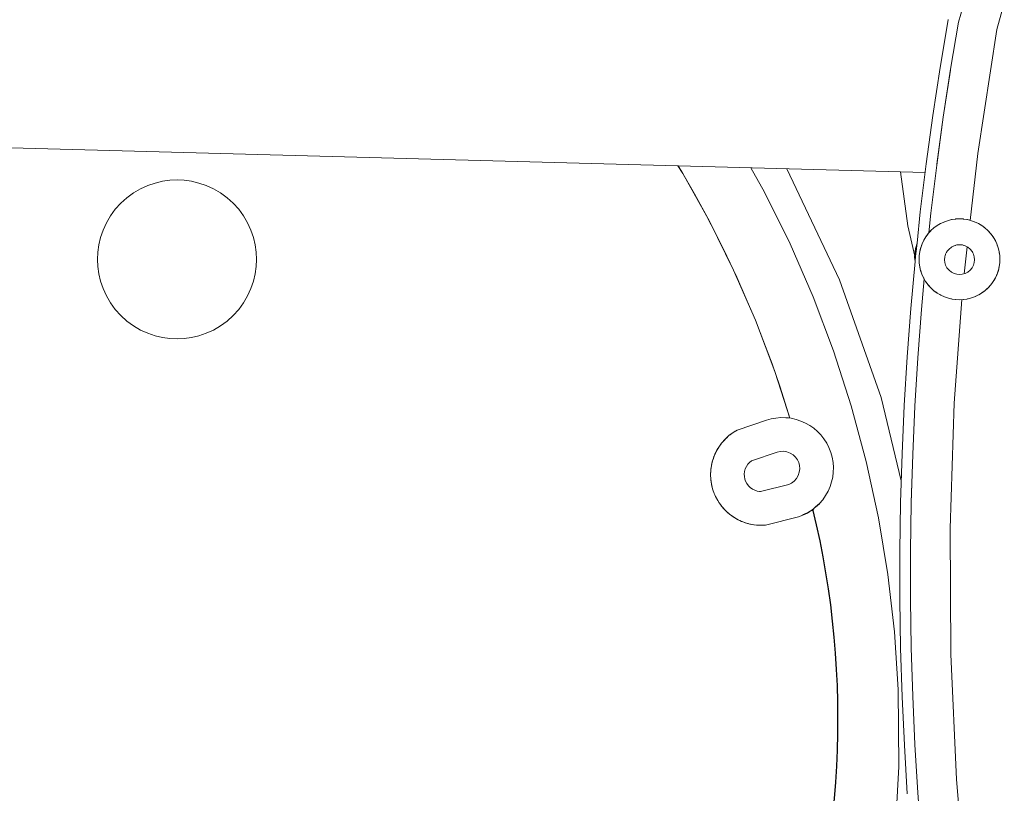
# Model space of a CAD drawing. Header units: millimetres. Extents: x -264 to 244, y -177 to 250.
# Tile 7 of 11: x -62 to 55, y 63 to 155. Entities that reach past the tile are written whole.
import ezdxf

# ---------------------------------------------------------------- set-up
doc = ezdxf.new("R2010")
doc.units = ezdxf.units.MM
doc.header["$MEASUREMENT"] = 0
doc.layers.add('material 1', color=7, linetype='Continuous')

msp = doc.modelspace()

# ---------------------------------------------------------------- linework, layer by layer
at = {"layer": 'material 1', "color": 7, "linetype": 'Continuous', "lineweight": 0}
for p, q in [((52.3, 162.78), (49.89, 154.58)), ((55.81, 158.68), (54.47, 153.7)), ((48.66, 154.86), (47.71, 149.18)), ((48.66, 154.87), (48.66, 154.86)), ((49.89, 154.58), (48.96, 148.98)), ((54.47, 153.7), (52.2, 138.98)), ((47.71, 149.18), (46.84, 143.48)), ((48.96, 148.98), (48.09, 143.3)), ((48.09, 143.3), (48.94, 148.89)), ((46.84, 143.48), (46.06, 137.77)), ((48.09, 143.3), (47.32, 137.61)), ((47.33, 137.7), (48.09, 143.3)), ((-123.2, 141.3), (45.94, 136.74)), ((52.2, 138.98), (51.29, 131.05)), ((17.18, 136.6), (16.59, 137.53)), ((16.61, 137.53), (17.18, 136.6)), ((26.88, 134.38), (25.25, 137.3)), ((29.53, 137.18), (35.79, 123.98)), ((43.03, 136.82), (43.89, 130.41)), ((46.06, 137.77), (45.37, 132.05)), ((47.32, 137.61), (46.63, 131.9)), ((-45.46, 135.48), (-44.58, 135.69)), ((-44.58, 135.69), (-43.71, 135.81)), ((-43.71, 135.81), (-42.86, 135.85)), ((-42.86, 135.85), (-42.01, 135.81)), ((-42.01, 135.81), (-41.14, 135.69)), ((-41.14, 135.69), (-40.26, 135.48)), ((20.33, 130.94), (17.18, 136.6)), ((17.18, 136.6), (18.56, 134.19)), ((-48.03, 134.31), (-47.2, 134.79)), ((-47.2, 134.79), (-46.34, 135.19)), ((-46.34, 135.19), (-45.46, 135.48)), ((-40.26, 135.48), (-39.39, 135.19)), ((-39.39, 135.19), (-38.53, 134.79)), ((-38.53, 134.79), (-37.7, 134.31)), ((-49.53, 133.08), (-48.81, 133.74)), ((-48.81, 133.74), (-48.03, 134.31)), ((-37.7, 134.31), (-36.91, 133.74)), ((-36.91, 133.74), (-36.19, 133.08)), ((18.56, 134.19), (19.9, 131.75)), ((29.91, 128.25), (26.88, 134.38)), ((-50.76, 131.58), (-50.19, 132.36)), ((-50.19, 132.36), (-49.53, 133.08)), ((-36.19, 133.08), (-35.54, 132.36)), ((-35.54, 132.36), (-34.96, 131.58)), ((-51.24, 130.75), (-50.76, 131.58)), ((-34.96, 131.58), (-34.48, 130.75)), ((19.9, 131.75), (21.18, 129.29)), ((23.2, 125.13), (20.33, 130.94)), ((45.37, 132.05), (44.98, 128.33)), ((46.63, 131.9), (46.38, 129.55)), ((48.17, 130.85), (48.61, 131.01)), ((48.25, 130.89), (48.61, 131.01)), ((48.61, 131.01), (49.07, 131.13)), ((48.7, 131.04), (48.61, 131.01)), ((48.7, 131.04), (49.07, 131.13)), ((48.7, 131.04), (48.7, 131.04)), ((48.7, 131.04), (48.7, 131.04)), ((49.07, 131.13), (49.54, 131.2)), ((49.15, 131.14), (49.07, 131.13)), ((49.15, 131.14), (49.54, 131.2)), ((49.15, 131.14), (49.15, 131.14)), ((49.15, 131.14), (49.15, 131.14)), ((49.54, 131.2), (50.02, 131.22)), ((49.59, 131.21), (49.54, 131.2)), ((50.02, 131.22), (49.59, 131.21)), ((49.59, 131.21), (49.59, 131.21)), ((50.45, 131.21), (50.02, 131.22)), ((50.02, 131.22), (50.5, 131.2)), ((50.45, 131.21), (50.5, 131.2)), ((50.45, 131.21), (50.45, 131.21)), ((50.89, 131.14), (50.5, 131.2)), ((50.5, 131.2), (50.98, 131.13)), ((50.89, 131.14), (50.98, 131.13)), ((50.89, 131.14), (50.89, 131.14)), ((50.89, 131.14), (50.89, 131.14)), ((51.34, 131.04), (50.98, 131.13)), ((50.98, 131.13), (51.44, 131.01)), ((51.34, 131.04), (51.44, 131.01)), ((51.78, 130.89), (51.44, 131.01)), ((51.44, 131.01), (51.87, 130.85)), ((-51.93, 129.01), (-51.64, 129.89)), ((-51.64, 129.89), (-51.24, 130.75)), ((-34.48, 130.75), (-34.09, 129.89)), ((-34.09, 129.89), (-33.79, 129.01)), ((43.89, 130.41), (44.71, 126.78)), ((46.32, 129.48), (46.64, 129.83)), ((46.63, 129.82), (46.32, 129.48)), ((46.63, 129.82), (46.64, 129.83)), ((46.63, 129.82), (46.63, 129.82)), ((46.63, 129.82), (46.63, 129.82)), ((46.64, 129.83), (46.99, 130.15)), ((46.99, 130.15), (47.36, 130.42)), ((46.99, 130.15), (47.36, 130.42)), ((47, 130.15), (46.99, 130.15)), ((46.99, 130.15), (46.99, 130.15)), ((46.99, 130.15), (46.99, 130.15)), ((47.36, 130.42), (47.75, 130.66)), ((47.39, 130.44), (47.36, 130.42)), ((47.39, 130.44), (47.75, 130.66)), ((47.39, 130.44), (47.39, 130.44)), ((47.39, 130.44), (47.39, 130.44)), ((47.75, 130.66), (48.17, 130.85)), ((47.82, 130.69), (47.75, 130.66)), ((47.82, 130.69), (48.17, 130.85)), ((47.82, 130.69), (47.82, 130.69)), ((47.82, 130.69), (47.82, 130.69)), ((48.25, 130.89), (48.17, 130.85)), ((48.25, 130.89), (48.25, 130.89)), ((48.25, 130.89), (48.25, 130.89)), ((51.79, 130.89), (51.87, 130.85)), ((52.2, 130.7), (51.87, 130.85)), ((51.87, 130.85), (52.29, 130.66)), ((52.23, 130.69), (52.29, 130.66)), ((52.61, 130.46), (52.29, 130.66)), ((52.29, 130.66), (52.68, 130.42)), ((52.65, 130.44), (52.68, 130.42)), ((53, 130.18), (52.68, 130.42)), ((52.68, 130.42), (53.05, 130.15)), ((53.05, 130.15), (53.05, 130.15)), ((53.05, 130.15), (53.4, 129.83)), ((53.41, 129.82), (53.4, 129.83)), ((53.4, 129.83), (53.72, 129.48)), ((53.46, 129.77), (53.72, 129.48)), ((-52.14, 128.13), (-51.93, 129.01)), ((-33.79, 129.01), (-33.58, 128.13)), ((21.18, 129.29), (22.41, 126.8)), ((45.58, 128.25), (45.79, 128.68)), ((45.76, 128.63), (45.58, 128.25)), ((45.76, 128.63), (45.79, 128.68)), ((45.76, 128.63), (45.76, 128.63)), ((45.76, 128.63), (45.76, 128.63)), ((45.79, 128.68), (46.03, 129.1)), ((46, 129.05), (45.79, 128.68)), ((46, 129.05), (46.03, 129.1)), ((46, 129.05), (46, 129.05)), ((46, 129.05), (46, 129.05)), ((46.03, 129.1), (46.32, 129.48)), ((46.29, 129.45), (46.03, 129.1)), ((46.29, 129.45), (46.32, 129.48)), ((46.29, 129.45), (46.29, 129.45)), ((46.29, 129.45), (46.29, 129.45)), ((53.74, 129.46), (53.72, 129.48)), ((53.72, 129.48), (54.01, 129.1)), ((53.79, 129.39), (54.01, 129.1)), ((54.03, 129.06), (54.01, 129.1)), ((54.01, 129.1), (54.26, 128.68)), ((54.08, 128.98), (54.26, 128.68)), ((54.28, 128.64), (54.26, 128.68)), ((54.26, 128.68), (54.46, 128.25)), ((-52.26, 127.26), (-52.14, 128.13)), ((-33.58, 128.13), (-33.46, 127.26)), ((32.65, 121.96), (29.91, 128.25)), ((44.7, 126.66), (44.8, 127.72)), ((44.8, 127.72), (44.98, 128.33)), ((45.31, 127.34), (45.42, 127.8)), ((45.41, 127.75), (45.31, 127.34)), ((45.41, 127.75), (45.42, 127.8)), ((45.41, 127.75), (45.41, 127.75)), ((45.41, 127.75), (45.41, 127.74)), ((45.42, 127.8), (45.58, 128.25)), ((45.56, 128.19), (45.42, 127.8)), ((45.56, 128.19), (45.58, 128.25)), ((45.56, 128.19), (45.56, 128.19)), ((45.56, 128.19), (45.56, 128.19)), ((48.78, 127.64), (48.54, 127.36)), ((48.71, 127.56), (48.78, 127.64)), ((49.06, 127.87), (48.78, 127.64)), ((48.78, 127.64), (48.78, 127.64)), ((49.38, 128.04), (49.06, 127.87)), ((49.06, 127.87), (49.13, 127.91)), ((49.06, 127.87), (49.06, 127.87)), ((49.36, 128.03), (49.54, 128.08)), ((49.71, 128.13), (49.38, 128.04)), ((49.38, 128.04), (49.38, 128.04)), ((50.03, 128.16), (49.69, 128.13)), ((50.03, 128.16), (49.71, 128.13)), ((50.03, 128.16), (50.37, 128.13)), ((50.36, 128.13), (50.03, 128.16)), ((50.69, 128.04), (50.36, 128.13)), ((50.53, 128.08), (50.7, 128.03)), ((50.93, 127.91), (50.57, 124.7)), ((51.01, 127.87), (50.69, 128.04)), ((50.69, 128.04), (50.69, 128.04)), ((50.93, 127.91), (51.01, 127.87)), ((51.29, 127.64), (51.01, 127.87)), ((51.01, 127.87), (51.01, 127.87)), ((51.29, 127.64), (51.29, 127.64)), ((51.52, 127.36), (51.29, 127.64)), ((51.29, 127.64), (51.35, 127.56)), ((54.32, 128.55), (54.46, 128.25)), ((54.48, 128.2), (54.46, 128.25)), ((54.46, 128.25), (54.62, 127.8)), ((54.51, 128.1), (54.62, 127.8)), ((54.63, 127.76), (54.62, 127.8)), ((54.62, 127.8), (54.73, 127.34)), ((54.66, 127.65), (54.73, 127.34)), ((-52.3, 126.41), (-52.26, 127.26)), ((-52.26, 125.56), (-52.3, 126.41)), ((-33.46, 127.26), (-33.42, 126.41)), ((-33.42, 126.41), (-33.46, 125.56)), ((22.41, 126.8), (23.59, 124.29)), ((44.75, 126.16), (44.7, 126.66)), ((45.22, 126.42), (45.24, 126.88)), ((45.22, 126.42), (45.24, 126.86)), ((45.24, 125.99), (45.22, 126.42)), ((45.24, 126.88), (45.31, 127.34)), ((45.3, 127.3), (45.24, 126.88)), ((45.24, 126.86), (45.24, 126.88)), ((45.24, 126.86), (45.24, 126.86)), ((45.3, 127.3), (45.31, 127.34)), ((45.3, 127.3), (45.3, 127.3)), ((45.3, 127.3), (45.3, 127.3)), ((48.25, 126.38), (48.29, 126.72)), ((48.28, 126.71), (48.25, 126.38)), ((48.25, 126.38), (48.28, 126.06)), ((48.38, 127.04), (48.28, 126.71)), ((48.32, 126.85), (48.38, 127.05)), ((48.54, 127.36), (48.38, 127.04)), ((48.38, 127.04), (48.38, 127.04)), ((48.47, 127.21), (48.55, 127.37)), ((48.54, 127.36), (48.54, 127.36)), ((51.51, 127.37), (51.59, 127.22)), ((51.52, 127.36), (51.52, 127.36)), ((51.69, 127.04), (51.52, 127.36)), ((51.68, 127.05), (51.74, 126.86)), ((51.69, 127.04), (51.69, 127.04)), ((51.78, 126.71), (51.69, 127.04)), ((51.81, 126.38), (51.78, 126.71)), ((51.81, 126.38), (51.78, 126.7)), ((51.78, 126.06), (51.81, 126.38)), ((54.74, 127.31), (54.73, 127.34)), ((54.73, 127.34), (54.8, 126.88)), ((54.75, 127.19), (54.8, 126.88)), ((54.8, 126.86), (54.8, 126.88)), ((54.8, 126.88), (54.82, 126.42)), ((54.82, 126.42), (54.8, 125.99)), ((54.81, 126.74), (54.82, 126.42)), ((-52.14, 124.69), (-52.26, 125.56)), ((-33.46, 125.56), (-33.58, 124.69)), ((25.79, 119.18), (23.2, 125.13)), ((44.75, 126.16), (44.24, 120.57)), ((45.24, 125.97), (45.24, 125.99)), ((45.3, 125.55), (45.24, 125.99)), ((45.24, 125.97), (45.24, 125.97)), ((45.24, 125.97), (45.3, 125.55)), ((45.24, 125.97), (45.24, 125.97)), ((45.31, 125.51), (45.3, 125.55)), ((45.41, 125.1), (45.3, 125.55)), ((45.31, 125.51), (45.31, 125.51)), ((45.31, 125.51), (45.41, 125.1)), ((45.31, 125.51), (45.31, 125.51)), ((45.42, 125.05), (45.41, 125.1)), ((45.56, 124.66), (45.41, 125.1)), ((48.28, 126.06), (48.38, 125.73)), ((48.38, 125.73), (48.54, 125.41)), ((48.54, 125.41), (48.78, 125.13)), ((48.78, 125.13), (49.06, 124.9)), ((51.01, 124.9), (51.29, 125.13)), ((51.29, 125.13), (51.52, 125.41)), ((51.52, 125.41), (51.69, 125.73)), ((51.69, 125.73), (51.78, 126.06)), ((54.64, 125.1), (54.48, 124.66)), ((54.62, 125.06), (54.64, 125.1)), ((54.74, 125.55), (54.64, 125.1)), ((54.71, 125.4), (54.64, 125.1)), ((54.73, 125.52), (54.74, 125.55)), ((54.8, 125.99), (54.74, 125.55)), ((54.78, 125.86), (54.74, 125.55)), ((54.8, 125.98), (54.8, 125.99)), ((-51.93, 123.81), (-52.14, 124.69)), ((-33.58, 124.69), (-33.79, 123.81)), ((23.59, 124.29), (24.72, 121.75)), ((35.79, 123.98), (35.79, 123.98)), ((35.79, 123.98), (40.73, 110.02)), ((45.42, 125.05), (45.42, 125.05)), ((45.42, 125.05), (45.56, 124.66)), ((45.42, 125.05), (45.42, 125.05)), ((45.83, 124.09), (45.51, 120.47)), ((45.58, 124.6), (45.56, 124.66)), ((45.76, 124.22), (45.56, 124.66)), ((45.58, 124.6), (45.58, 124.6)), ((45.58, 124.6), (45.76, 124.22)), ((45.58, 124.6), (45.58, 124.6)), ((45.79, 124.17), (45.76, 124.22)), ((46, 123.8), (45.76, 124.22)), ((45.79, 124.17), (45.79, 124.17)), ((45.79, 124.17), (46, 123.8)), ((45.79, 124.17), (45.79, 124.16)), ((49.06, 124.9), (49.38, 124.73)), ((49.38, 124.73), (49.71, 124.64)), ((49.71, 124.64), (50.03, 124.61)), ((50.03, 124.61), (50.36, 124.64)), ((50.36, 124.64), (50.69, 124.73)), ((50.69, 124.73), (51.01, 124.9)), ((54.28, 124.22), (54.04, 123.8)), ((54.2, 124.08), (54.04, 123.8)), ((54.26, 124.18), (54.28, 124.22)), ((54.48, 124.66), (54.28, 124.22)), ((54.42, 124.51), (54.28, 124.22)), ((54.47, 124.62), (54.48, 124.66)), ((54.58, 124.95), (54.48, 124.66)), ((-51.64, 122.94), (-51.93, 123.81)), ((-51.24, 122.08), (-51.64, 122.94)), ((-34.09, 122.94), (-34.48, 122.08)), ((-33.79, 123.81), (-34.09, 122.94)), ((46.03, 123.75), (46, 123.8)), ((46.29, 123.4), (46, 123.8)), ((46.03, 123.75), (46.03, 123.75)), ((46.03, 123.75), (46.29, 123.4)), ((46.03, 123.75), (46.03, 123.75)), ((46.32, 123.37), (46.29, 123.4)), ((46.63, 123.03), (46.29, 123.4)), ((46.32, 123.37), (46.32, 123.37)), ((46.32, 123.37), (46.63, 123.03)), ((46.32, 123.37), (46.32, 123.37)), ((46.64, 123.02), (46.63, 123.03)), ((46.99, 122.7), (46.63, 123.03)), ((46.64, 123.02), (46.64, 123.02)), ((46.64, 123.02), (46.99, 122.7)), ((53.41, 123.03), (53.05, 122.7)), ((53.4, 123.02), (53.41, 123.03)), ((53.75, 123.4), (53.41, 123.03)), ((53.66, 123.3), (53.41, 123.03)), ((53.73, 123.37), (53.75, 123.4)), ((54.04, 123.8), (53.75, 123.4)), ((53.95, 123.67), (53.75, 123.4)), ((54.01, 123.76), (54.04, 123.8)), ((-50.76, 121.25), (-51.24, 122.08)), ((-34.48, 122.08), (-34.96, 121.25)), ((24.72, 121.75), (25.79, 119.19)), ((35.07, 115.55), (32.65, 121.96)), ((46.99, 122.7), (46.99, 122.7)), ((46.99, 122.7), (46.99, 122.7)), ((47.39, 122.41), (46.99, 122.7)), ((47.36, 122.43), (46.99, 122.7)), ((47.36, 122.43), (47.36, 122.43)), ((47.36, 122.43), (47.39, 122.41)), ((47.36, 122.43), (47.36, 122.43)), ((47.75, 122.19), (47.39, 122.41)), ((47.82, 122.16), (47.39, 122.41)), ((47.75, 122.19), (47.75, 122.19)), ((47.75, 122.19), (47.82, 122.16)), ((47.75, 122.19), (47.75, 122.19)), ((48.17, 122), (47.82, 122.16)), ((48.25, 121.96), (47.82, 122.16)), ((48.17, 122), (48.17, 122)), ((48.17, 122), (48.25, 121.96)), ((48.17, 122), (48.17, 122)), ((48.61, 121.84), (48.25, 121.96)), ((48.7, 121.81), (48.25, 121.96)), ((48.61, 121.84), (48.61, 121.84)), ((48.61, 121.84), (48.7, 121.81)), ((48.61, 121.84), (48.61, 121.84)), ((49.07, 121.72), (48.7, 121.81)), ((49.15, 121.7), (48.7, 121.81)), ((49.07, 121.72), (49.07, 121.72)), ((49.07, 121.72), (49.15, 121.7)), ((49.07, 121.72), (49.07, 121.72)), ((49.54, 121.65), (49.15, 121.7)), ((49.59, 121.64), (49.15, 121.7)), ((50.32, 121.64), (49.41, 109.34)), ((49.54, 121.65), (49.54, 121.65)), ((49.54, 121.65), (49.59, 121.64)), ((49.54, 121.65), (49.54, 121.65)), ((50.02, 121.62), (49.59, 121.64)), ((50.45, 121.64), (50.02, 121.62)), ((50.02, 121.62), (50.02, 121.62)), ((50.02, 121.62), (50.02, 121.62)), ((50.89, 121.7), (50.45, 121.64)), ((50.5, 121.65), (50.45, 121.64)), ((50.51, 121.65), (50.89, 121.7)), ((51.34, 121.81), (50.89, 121.7)), ((50.97, 121.72), (50.89, 121.7)), ((50.99, 121.72), (51.34, 121.81)), ((51.79, 121.96), (51.34, 121.81)), ((51.43, 121.84), (51.34, 121.81)), ((51.46, 121.85), (51.79, 121.96)), ((52.22, 122.16), (51.79, 121.96)), ((51.87, 121.99), (51.79, 121.96)), ((51.91, 122.01), (52.22, 122.16)), ((52.65, 122.41), (52.22, 122.16)), ((52.28, 122.19), (52.22, 122.16)), ((52.33, 122.22), (52.65, 122.41)), ((53.05, 122.7), (52.65, 122.41)), ((52.67, 122.42), (52.65, 122.41)), ((52.73, 122.47), (53.05, 122.7)), ((53.05, 122.7), (53.05, 122.7)), ((-50.19, 120.46), (-50.76, 121.25)), ((-49.53, 119.74), (-50.19, 120.46)), ((-35.54, 120.46), (-36.19, 119.74)), ((-34.96, 121.25), (-35.54, 120.46)), ((44.24, 120.57), (43.81, 114.83)), ((45.51, 120.47), (45.07, 114.74)), ((-48.81, 119.09), (-49.53, 119.74)), ((-36.19, 119.74), (-36.91, 119.09)), ((-48.03, 118.51), (-48.81, 119.09)), ((-47.2, 118.03), (-48.03, 118.51)), ((-37.7, 118.51), (-38.53, 118.03)), ((-36.91, 119.09), (-37.7, 118.51)), ((25.79, 119.19), (26.81, 116.6)), ((28.09, 113.11), (25.79, 119.18)), ((-46.34, 117.64), (-47.2, 118.03)), ((-45.46, 117.34), (-46.34, 117.64)), ((-44.58, 117.13), (-45.46, 117.34)), ((-43.71, 117.01), (-44.58, 117.13)), ((-42.86, 116.97), (-43.71, 117.01)), ((-42.01, 117.01), (-42.86, 116.97)), ((-41.14, 117.13), (-42.01, 117.01)), ((-40.26, 117.34), (-41.14, 117.13)), ((-39.39, 117.64), (-40.26, 117.34)), ((-38.53, 118.03), (-39.39, 117.64)), ((26.81, 116.6), (27.77, 114)), ((37.17, 109.03), (35.07, 115.55)), ((43.81, 114.83), (43.46, 109.07)), ((45.07, 114.74), (44.73, 109.01)), ((27.77, 114), (28.68, 111.37)), ((29.87, 107.57), (28.09, 113.11)), ((28.68, 111.37), (29.53, 108.73)), ((40.73, 110.02), (43.11, 100.12)), ((40.73, 110.02), (40.73, 110.02)), ((29.53, 108.73), (29.88, 107.57)), ((38.94, 102.43), (37.17, 109.03)), ((43.46, 109.07), (43.21, 103.32)), ((44.73, 109.01), (44.47, 103.27)), ((44.47, 103.27), (44.73, 108.99)), ((49.41, 109.34), (48.9, 94.46)), ((27.65, 107.47), (28.23, 107.58)), ((28.23, 107.58), (28.82, 107.63)), ((28.82, 107.63), (29.42, 107.62)), ((29.42, 107.62), (29.72, 107.59)), ((29.72, 107.59), (30.03, 107.55)), ((30.03, 107.55), (30.62, 107.42)), ((23.65, 106.15), (27.1, 107.31)), ((27.1, 107.31), (27.65, 107.47)), ((30.62, 107.42), (31.19, 107.23)), ((31.19, 107.23), (31.74, 106.99)), ((31.74, 106.99), (32.26, 106.69)), ((32.26, 106.69), (32.73, 106.36)), ((22.2, 105.07), (22.66, 105.49)), ((22.4, 105.25), (22.2, 105.07)), ((22.58, 105.41), (22.66, 105.49)), ((22.66, 105.49), (23.16, 105.86)), ((22.8, 105.6), (22.66, 105.49)), ((22.99, 105.74), (23.16, 105.86)), ((23.16, 105.86), (23.65, 106.15)), ((23.22, 105.9), (23.16, 105.86)), ((23.41, 106.01), (23.65, 106.15)), ((32.73, 106.36), (33.17, 105.99)), ((33.17, 105.99), (33.57, 105.57)), ((33.57, 105.57), (33.93, 105.11)), ((21.14, 103.59), (21.44, 104.11)), ((21.35, 103.97), (21.44, 104.11)), ((21.44, 104.11), (21.79, 104.61)), ((21.51, 104.22), (21.44, 104.11)), ((21.65, 104.41), (21.79, 104.61)), ((21.79, 104.61), (22.2, 105.07)), ((21.83, 104.65), (21.79, 104.61)), ((22.19, 105.05), (22.2, 105.07)), ((33.93, 105.11), (34.26, 104.61)), ((34.26, 104.61), (34.53, 104.07)), ((34.53, 104.07), (34.75, 103.5)), ((20.71, 102.5), (20.89, 103.05)), ((20.88, 103.01), (20.89, 103.05)), ((20.89, 103.05), (21.14, 103.59)), ((21, 103.29), (20.89, 103.05)), ((21.09, 103.49), (21.14, 103.59)), ((21.23, 103.76), (21.14, 103.59)), ((28.38, 103.52), (25.33, 102.49)), ((28.74, 103.61), (28.38, 103.52)), ((29.12, 103.63), (28.74, 103.61)), ((29.52, 103.57), (29.12, 103.63)), ((29.91, 103.43), (29.52, 103.57)), ((30.26, 103.21), (29.91, 103.43)), ((30.56, 102.94), (30.26, 103.21)), ((30.78, 102.62), (30.56, 102.94)), ((34.75, 103.5), (34.91, 102.92)), ((34.91, 102.92), (35.02, 102.32)), ((43.21, 103.32), (43.03, 97.55)), ((44.47, 103.27), (44.3, 97.53)), ((44.3, 97.54), (44.47, 103.27)), ((20.51, 101.43), (20.58, 101.96)), ((20.54, 101.7), (20.58, 101.96)), ((20.58, 101.96), (20.71, 102.5)), ((20.59, 102), (20.58, 101.96)), ((20.64, 102.21), (20.71, 102.5)), ((20.71, 102.51), (20.71, 102.5)), ((24.73, 101.83), (24.6, 101.54)), ((24.9, 102.09), (24.73, 101.83)), ((25.1, 102.31), (24.9, 102.09)), ((25.33, 102.49), (25.1, 102.31)), ((30.94, 102.29), (30.78, 102.62)), ((31.03, 101.93), (30.94, 102.29)), ((31.06, 101.54), (31.03, 101.93)), ((35.02, 102.32), (35.06, 101.73)), ((35.06, 101.73), (35.04, 101.14)), ((40.39, 95.75), (38.94, 102.43)), ((20.48, 100.89), (20.51, 101.43)), ((20.48, 100.99), (20.48, 100.89)), ((20.48, 100.7), (20.48, 100.89)), ((20.5, 100.33), (20.48, 100.89)), ((20.49, 101.2), (20.51, 101.43)), ((20.51, 101.5), (20.51, 101.43)), ((24.52, 101.24), (24.48, 100.93)), ((24.48, 100.93), (24.49, 100.63)), ((24.49, 100.63), (24.55, 100.34)), ((24.6, 101.54), (24.52, 101.24)), ((30.66, 100.4), (30.87, 100.75)), ((30.87, 100.75), (31.01, 101.14)), ((31.01, 101.14), (31.06, 101.54)), ((34.97, 100.56), (34.84, 100.01)), ((35.04, 101.14), (34.97, 100.56)), ((20.49, 100.48), (20.5, 100.33)), ((20.52, 100.2), (20.5, 100.33)), ((20.58, 99.76), (20.5, 100.33)), ((20.55, 99.98), (20.58, 99.76)), ((20.59, 99.7), (20.58, 99.76)), ((20.72, 99.18), (20.58, 99.76)), ((24.55, 100.34), (24.64, 100.07)), ((24.64, 100.07), (24.78, 99.8)), ((24.78, 99.8), (24.96, 99.55)), ((24.96, 99.55), (25.18, 99.33)), ((26.41, 98.85), (29.75, 99.7)), ((29.75, 99.7), (30.08, 99.86)), ((30.08, 99.86), (30.39, 100.1)), ((30.39, 100.1), (30.66, 100.4)), ((34.66, 99.45), (34.43, 98.91)), ((34.84, 100.01), (34.66, 99.45)), ((20.71, 99.21), (20.72, 99.18)), ((20.79, 98.95), (20.72, 99.18)), ((20.91, 98.61), (20.72, 99.18)), ((20.87, 98.73), (20.91, 98.61)), ((20.97, 98.47), (20.91, 98.61)), ((21.17, 98.06), (20.91, 98.61)), ((21.07, 98.26), (21.17, 98.06)), ((25.18, 99.33), (25.44, 99.14)), ((25.44, 99.14), (25.71, 99)), ((25.71, 99), (26, 98.91)), ((26, 98.91), (26.3, 98.86)), ((26.41, 98.85), (26.3, 98.86)), ((34.13, 98.39), (33.79, 97.89)), ((34.43, 98.91), (34.13, 98.39)), ((21.2, 98), (21.17, 98.06)), ((21.48, 97.53), (21.17, 98.06)), ((21.47, 97.55), (21.48, 97.53)), ((21.64, 97.31), (21.48, 97.53)), ((21.85, 97.03), (21.48, 97.53)), ((21.79, 97.11), (21.85, 97.03)), ((21.98, 96.88), (21.85, 97.03)), ((22.27, 96.57), (21.85, 97.03)), ((33.79, 97.89), (33.39, 97.43)), ((43.03, 97.55), (42.95, 91.79)), ((44.3, 97.53), (44.21, 91.78)), ((22.14, 96.71), (22.27, 96.57)), ((22.36, 96.49), (22.27, 96.57)), ((22.74, 96.16), (22.27, 96.57)), ((22.54, 96.33), (22.74, 96.16)), ((22.77, 96.14), (22.74, 96.16)), ((23.23, 95.8), (22.74, 96.16)), ((30.91, 95.87), (27, 94.87)), ((31.44, 96.07), (30.91, 95.87)), ((23.21, 95.82), (23.23, 95.8)), ((23.47, 95.67), (23.23, 95.8)), ((23.75, 95.5), (23.23, 95.8)), ((23.67, 95.55), (23.75, 95.5)), ((23.94, 95.42), (23.75, 95.5)), ((24.29, 95.26), (23.75, 95.5)), ((24.15, 95.32), (24.29, 95.26)), ((24.43, 95.21), (24.29, 95.26)), ((24.84, 95.08), (24.29, 95.26)), ((24.64, 95.14), (24.84, 95.08)), ((24.93, 95.05), (24.84, 95.08)), ((25.38, 94.95), (24.84, 95.08)), ((25.14, 95), (25.38, 94.95)), ((25.42, 94.94), (25.38, 94.95)), ((25.92, 94.87), (25.38, 94.95)), ((25.92, 94.87), (25.63, 94.91)), ((25.92, 94.87), (26.47, 94.85)), ((26.25, 94.86), (25.92, 94.87)), ((26.47, 94.85), (26.46, 94.85)), ((26.47, 94.85), (27, 94.87)), ((41.51, 89), (40.39, 95.75)), ((48.9, 94.46), (48.98, 79.56)), ((42.95, 91.79), (42.95, 86.03)), ((44.21, 91.78), (44.22, 86.04)), ((44.22, 86.04), (44.21, 91.77)), ((42.29, 82.2), (41.51, 89)), ((42.95, 86.03), (43.04, 80.27)), ((44.22, 86.04), (44.3, 80.29)), ((44.3, 80.31), (44.22, 86.04)), ((42.74, 75.36), (42.29, 82.2)), ((43.04, 80.27), (43.21, 74.5)), ((44.3, 80.29), (44.48, 74.55)), ((48.98, 79.56), (49.65, 64.69)), ((42.82, 66.23), (42.74, 75.36)), ((43.21, 74.5), (43.48, 68.75)), ((44.48, 74.55), (44.74, 68.81)), ((43.48, 68.75), (43.83, 62.99)), ((44.74, 68.81), (45.09, 63.08)), ((42.31, 57.3), (42.82, 66.23)), ((42.82, 66.47), (42.81, 66.54)), ((42.81, 66.44), (42.82, 66.47)), ((49.65, 64.69), (50.16, 58.63)), ((45.09, 63.08), (45.53, 57.35))]:
    msp.add_line(p, q, dxfattribs=at)
at = {"layer": 'material 1', "color": 7, "linetype": 'Continuous', "lineweight": 0, "flags": 128}
for points in [[(53.05, 130.15), (53.05, 130.15), (53, 130.18), (53, 130.18)], [(53.46, 129.77), (53.46, 129.77), (53.41, 129.82), (53.41, 129.82)], [(53.79, 129.39), (53.79, 129.39), (53.74, 129.46), (53.74, 129.46)], [(54.08, 128.98), (54.08, 128.98), (54.03, 129.06), (54.03, 129.06)], [(54.32, 128.55), (54.32, 128.55), (54.28, 128.64), (54.28, 128.64)], [(44.98, 128.33), (44.98, 128.33), (44.91, 127.7), (44.91, 127.69), (44.91, 127.68), (44.82, 126.81), (44.8, 126.66)], [(54.51, 128.1), (54.51, 128.1), (54.48, 128.2), (54.48, 128.2)], [(54.66, 127.65), (54.66, 127.65), (54.63, 127.76), (54.63, 127.76)], [(44.8, 126.66), (44.8, 126.65), (44.76, 126.32), (44.75, 126.16)], [(51.78, 126.72), (51.78, 126.7), (51.78, 126.7)], [(54.76, 127.19), (54.75, 127.19), (54.74, 127.31), (54.74, 127.31)], [(54.81, 126.74), (54.81, 126.74), (54.8, 126.86), (54.8, 126.86)], [(54.82, 126.31), (54.82, 126.31), (54.82, 126.31)], [(54.58, 124.95), (54.58, 124.95), (54.62, 125.06), (54.62, 125.06)], [(54.71, 125.4), (54.71, 125.4), (54.73, 125.52), (54.73, 125.52)], [(54.78, 125.86), (54.78, 125.86), (54.8, 125.98), (54.8, 125.98)], [(54.2, 124.08), (54.2, 124.08), (54.26, 124.18), (54.26, 124.18)], [(54.42, 124.51), (54.42, 124.51), (54.47, 124.62), (54.47, 124.62)], [(53.05, 122.7), (53.05, 122.7), (53.07, 122.72), (53.11, 122.76), (53.2, 122.84), (53.31, 122.94), (53.4, 123.01), (53.4, 123.02), (53.4, 123.02)], [(53.66, 123.3), (53.66, 123.3), (53.73, 123.37), (53.73, 123.37)], [(53.95, 123.67), (53.95, 123.67), (53.97, 123.7), (53.99, 123.73), (54.01, 123.76), (54.01, 123.76)], [(52.28, 122.19), (52.28, 122.19), (52.33, 122.22), (52.34, 122.22)], [(52.67, 122.42), (52.67, 122.42), (52.73, 122.47), (52.75, 122.48)], [(40.74, 109.97), (40.73, 110.02), (40.73, 110.02)], [(22.58, 105.41), (22.58, 105.41), (22.4, 105.25), (22.4, 105.25)], [(22.99, 105.74), (22.99, 105.74), (22.8, 105.6), (22.8, 105.59)], [(23.41, 106.01), (23.41, 106.01), (23.22, 105.9), (23.22, 105.9)], [(21.65, 104.41), (21.65, 104.41), (21.51, 104.22), (21.51, 104.22)], [(22.19, 105.05), (22.19, 105.05), (22.03, 104.87), (21.83, 104.65), (21.83, 104.65)], [(20.88, 103.01), (20.88, 103.01), (20.81, 102.8), (20.81, 102.79)], [(21.09, 103.49), (21.09, 103.49), (21, 103.29), (21, 103.29)], [(21.35, 103.97), (21.35, 103.97), (21.23, 103.76), (21.23, 103.76)], [(20.54, 101.71), (20.54, 101.7), (20.51, 101.5), (20.51, 101.5)], [(20.64, 102.22), (20.64, 102.21), (20.59, 102), (20.59, 102)], [(20.81, 102.79), (20.71, 102.51), (20.71, 102.51)], [(20.49, 101.2), (20.49, 101.2), (20.48, 100.99), (20.48, 100.99)], [(20.48, 100.7), (20.48, 100.7), (20.49, 100.48), (20.49, 100.48)], [(20.52, 100.2), (20.52, 100.2), (20.55, 99.98), (20.55, 99.98)], [(20.59, 99.7), (20.59, 99.7), (20.64, 99.48), (20.71, 99.21), (20.71, 99.21)], [(20.79, 98.95), (20.79, 98.95), (20.87, 98.73), (20.87, 98.73)], [(20.97, 98.47), (20.97, 98.47), (21.07, 98.26), (21.07, 98.26)], [(21.2, 98), (21.2, 98), (21.32, 97.79), (21.47, 97.55), (21.47, 97.55)], [(21.64, 97.31), (21.64, 97.31), (21.79, 97.11), (21.79, 97.11)], [(21.98, 96.88), (21.98, 96.88), (22.14, 96.71), (22.14, 96.71)], [(22.36, 96.49), (22.36, 96.49), (22.37, 96.48)], [(22.37, 96.48), (22.54, 96.33), (22.54, 96.33)], [(22.77, 96.14), (22.77, 96.14), (22.96, 96), (23.21, 95.82), (23.21, 95.82)], [(23.47, 95.67), (23.47, 95.67), (23.67, 95.55), (23.67, 95.55)], [(23.94, 95.42), (23.94, 95.42), (24.15, 95.32), (24.15, 95.32)], [(24.43, 95.21), (24.43, 95.21), (24.58, 95.16), (24.64, 95.14), (24.64, 95.14)], [(24.93, 95.05), (24.93, 95.05), (25.14, 95), (25.14, 95)], [(25.42, 94.94), (25.42, 94.94), (25.63, 94.91), (25.63, 94.91)], [(26.25, 94.86), (26.25, 94.86), (26.46, 94.85), (26.46, 94.85)], [(26.79, 94.86), (26.79, 94.86), (26.79, 94.86)]]:
    msp.add_lwpolyline(points, dxfattribs=at)
at = {"layer": 'material 1'}
for centre, radius, start, end in [((28.81, 101.91), 6.4, 294.2635, 315.6447), ((-70.35, 71.86), 105.95, 340.3329, 13.598)]:
    msp.add_arc(centre, radius, start, end, dxfattribs=at)

doc.saveas('drawing.dxf')
